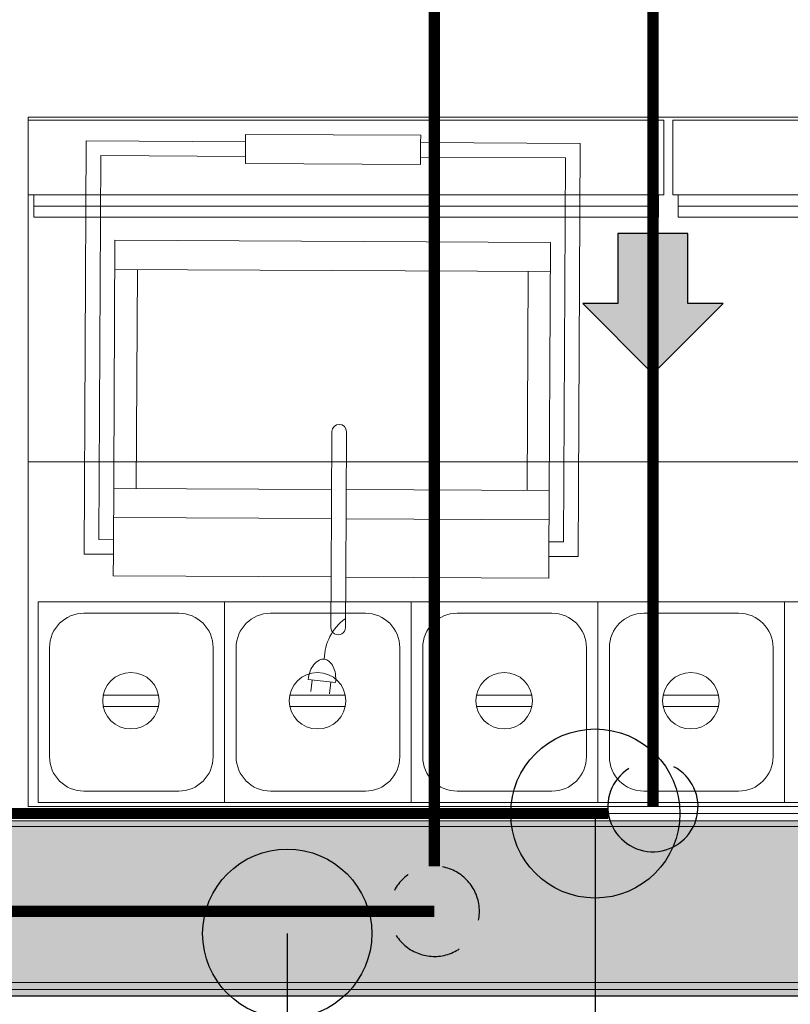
# Model space of a CAD drawing. Extents: x -750 to 58062, y -2404 to 18333.
# Tile 57 of 91: x 17396 to 18080, y 11094 to 11967. Entities that reach past the tile are written whole.
import ezdxf

# ---------------------------------------------------------------- set-up
doc = ezdxf.new("R2010")
doc.units = 0
doc.header["$MEASUREMENT"] = 0
doc.linetypes.add('CENTER', pattern=[2, 1.25, -0.25, 0.25, -0.25])
doc.linetypes.add('DASHED', pattern=[19.05, 12.7, -6.35])
doc.layers.add('GREY SCALE', color=9, linetype='Continuous', lineweight=0, true_color=0x808080)
doc.layers.add('GREYSCALE', color=9, linetype='Continuous', lineweight=0, true_color=0x808080)
for name, color, linetype, true_color in [('PLUMBING-WS-CW-PIPE', 5, 'Continuous', 0x0000ff), ('PLUMBING-WS-HWS-PIPE', 1, 'Continuous', 0xff0000), ('WATER-CW-PIPE', 5, 'Continuous', 0x0000ff)]:
    doc.layers.add(name, color=color, linetype=linetype, true_color=true_color)
doc.layers.add('TAG', color=7, linetype='Continuous')
doc.styles.add('ROMANS-100', font='romans.shx', dxfattribs={"width": 0.8})
doc.dimstyles.new('CLOSSED FILLED-ROMANS-100', dxfattribs={"dimtxt": 100, "dimasz": 100, "dimexe": 50, "dimexo": 50, "dimgap": 50, "dimtad": 1, "dimdec": 0, "dimzin": 0, "dimdsep": 46, "dimtxsty": 'ROMANS-100', "dimcen": 0.09, "dimclrd": 256, "dimclre": 256, "dimclrt": 256, "dimadec": 0, "dimazin": 0, "dimtfac": 1, "dimtdec": 0, "dimtofl": 0, "dimtmove": 0, "dimatfit": 3, "dimfxl": 1, "dimtolj": 1, "dimtzin": 0, "dimarcsym": 0})

# ---------------------------------------------------------------- blocks, each defined once
blk = doc.blocks.new('FLOOR PLAN')
at = {"layer": 'GREYSCALE', "ltscale": 0.25}
h = blk.add_hatch(color=256, dxfattribs=at)
h.dxf.hatch_style = 1
h.paths.add_polyline_path([(13791.57, 11256.64), (13791.57, 11107.11), (21062.97, 11107.11), (21062.97, 11256.64)])
h = blk.add_hatch(color=256, dxfattribs=at)
h.dxf.hatch_style = 1
h.paths.add_polyline_path([(13949.55, 11251.55), (13949.56, 11101.18), (21261.6, 11101.46), (21261.59, 11251.83)])
at = {"layer": 'GREYSCALE'}
for p, q in [((17403.97, 11269.23, -9425.11), (17403.97, 11880.71, -9425.11)), ((17403.97, 11880.71, -9425.11), (18907.6, 11880.71, -9425.11)), ((17596.8, 11858.97, -8585.1), (17596.83, 11865.44, -8585.1)), ((17596.83, 11865.44, -8585.1), (17752.05, 11864.68, -8585.1)), ((17752.01, 11858.21, -8585.1), (17752.05, 11864.68, -8585.1)), ((17453.64, 11493.21, -8585.1), (17455.44, 11859.67, -8585.1)), ((17455.44, 11859.67, -8585.1), (17596.8, 11858.97, -8585.1)), ((17596.71, 11839.57, -8585.1), (17596.8, 11858.97, -8585.1)), ((17751.92, 11838.81, -8585.1), (17752.01, 11858.21, -8585.1)), ((17752.01, 11858.21, -8585.1), (17893.37, 11857.52, -8585.1)), ((17752.01, 11858.21, -8585.1), (17893.37, 11857.52, -8585.1)), ((17893.37, 11857.52, -8585.1), (17891.58, 11491.06, -8585.1)), ((17466.64, 11506.08, -8585.1), (17468.31, 11846.67, -8585.1)), ((17468.31, 11846.67, -8585.1), (17596.74, 11846.04, -8585.1)), ((17751.95, 11845.28, -8585.1), (17880.38, 11844.64, -8585.1)), ((17880.38, 11844.64, -8585.1), (17878.71, 11504.06, -8585.1)), ((17596.71, 11839.57, -8585.1), (17751.92, 11838.81, -8585.1)), ((17479.51, 11493.08, -8585.1), (17480.88, 11771.59, -8585.1)), ((17480.88, 11771.59, -8585.1), (17867.07, 11769.7, -8585.1)), ((17867.07, 11769.7, -8585.1), (17865.71, 11491.19, -8585.1)), ((17480.75, 11745.72, -8585.1), (17866.95, 11743.83, -8585.1)), ((17500.84, 11745.62, -8585.1), (17499.88, 11551.41, -8585.1)), ((17847.35, 11743.92, -8585.1), (17846.4, 11549.71, -8585.1)), ((17673.27, 11601.85, -8585.1), (17672.64, 11472.95, -8585.1)), ((17686.21, 11601.79, -8585.1), (17685.57, 11472.89, -8585.1)), ((18907.6, 11574.97, -9425.11), (17403.97, 11574.97, -9425.11)), ((17673.02, 11550.56, -8585.1), (17479.8, 11551.51, -8585.1)), ((17865.99, 11549.61, -8585.1), (17685.95, 11550.5, -8585.1)), ((17672.89, 11524.69, -8585.1), (17479.67, 11525.64, -8585.1)), ((17865.87, 11523.74, -8585.1), (17685.83, 11524.63, -8585.1)), ((17479.57, 11506.01, -8585.1), (17466.64, 11506.08, -8585.1)), ((17878.71, 11504.06, -8585.1), (17865.77, 11504.12, -8585.1)), ((17479.51, 11493.08, -8585.1), (17453.64, 11493.21, -8585.1)), ((17479.42, 11473.9, -8585.1), (17479.51, 11493.08, -8585.1)), ((17865.61, 11472.01, -8585.1), (17865.71, 11491.19, -8585.1)), ((17891.58, 11491.06, -8585.1), (17865.71, 11491.19, -8585.1)), ((17672.64, 11472.95, -8585.1), (17479.42, 11473.9, -8585.1)), ((17672.42, 11428.23, -8585.1), (17672.64, 11472.95, -8585.1)), ((17685.35, 11428.16, -8585.1), (17685.57, 11472.89, -8585.1)), ((17865.61, 11472.01, -8585.1), (17685.57, 11472.89, -8585.1)), ((17412.71, 11451.01, -9425.11), (17412.71, 11272.78, -9425.11)), ((17412.71, 11451.01, -9425.11), (17412.71, 11272.78, -9425.11)), ((17412.71, 11272.78, -9425.11), (17412.71, 11451.01, -9425.11)), ((17412.71, 11451.01, -9425.11), (17578.21, 11451.01, -9425.11)), ((17578.21, 11451.01, -9425.11), (17578.21, 11272.78, -9425.11)), ((17578.21, 11451.01, -9425.11), (17578.21, 11272.78, -9425.11)), ((17578.21, 11272.78, -9425.11), (17578.21, 11451.01, -9425.11)), ((17578.21, 11451.01, -9425.11), (17743.71, 11451.01, -9425.11)), ((17578.21, 11451.01, -9425.11), (17578.21, 11272.78, -9425.11)), ((17578.21, 11451.01, -9425.11), (17578.21, 11272.78, -9425.11)), ((17578.21, 11272.78, -9425.11), (17578.21, 11451.01, -9425.11)), ((17743.71, 11451.01, -9425.11), (17743.71, 11272.78, -9425.11)), ((17743.71, 11451.01, -9425.11), (17743.71, 11272.78, -9425.11)), ((17743.71, 11272.78, -9425.11), (17743.71, 11451.01, -9425.11)), ((17743.71, 11451.01, -9425.11), (17909.21, 11451.01, -9425.11)), ((17909.21, 11451.01, -9425.11), (17909.21, 11272.78, -9425.11)), ((17909.21, 11451.01, -9425.11), (17909.21, 11272.78, -9425.11)), ((17909.21, 11272.78, -9425.11), (17909.21, 11451.01, -9425.11)), ((17909.21, 11451.01, -9425.11), (18074.71, 11451.01, -9425.11)), ((18074.71, 11451.01, -9425.11), (18074.71, 11272.78, -9425.11)), ((18074.71, 11451.01, -9425.11), (18074.71, 11272.78, -9425.11)), ((18074.71, 11272.78, -9425.11), (18074.71, 11451.01, -9425.11)), ((18074.71, 11451.01, -9425.11), (18240.21, 11451.01, -9425.11)), ((17453.44, 11440.83, -9425.11), (17537.47, 11440.83, -9425.11)), ((17618.94, 11440.83, -9425.11), (17702.97, 11440.83, -9425.11)), ((17784.44, 11440.83, -9425.11), (17868.47, 11440.83, -9425.11)), ((17949.94, 11440.83, -9425.11), (18033.97, 11440.83, -9425.11)), ((17422.89, 11313.52, -9425.11), (17422.89, 11410.27, -9425.11)), ((17568.02, 11410.27, -9425.11), (17568.02, 11313.52, -9425.11)), ((17588.39, 11313.52, -9425.11), (17588.39, 11410.27, -9425.11)), ((17588.39, 11313.52, -9425.11), (17588.39, 11410.27, -9425.11)), ((17733.52, 11410.27, -9425.11), (17733.52, 11313.52, -9425.11)), ((17753.89, 11313.52, -9425.11), (17753.89, 11410.27, -9425.11)), ((17899.02, 11410.27, -9425.11), (17899.02, 11313.52, -9425.11)), ((17919.39, 11313.52, -9425.11), (17919.39, 11410.27, -9425.11)), ((18064.52, 11410.27, -9425.11), (18064.52, 11313.52, -9425.11)), ((17676.52, 11379.26, -8585.1), (17652.28, 11381.91, -8585.1)), ((17655.7, 11381.53, -8585.1), (17654.58, 11371.25, -8585.1)), ((17672.34, 11379.72, -8585.1), (17671.21, 11369.43, -8585.1)), ((17519.68, 11368.21, -9425.11), (17470.57, 11368.21, -9425.11)), ((17685.18, 11368.21, -9425.11), (17636.07, 11368.21, -9425.11)), ((17850.68, 11368.21, -9425.11), (17801.57, 11368.21, -9425.11)), ((18016.18, 11368.21, -9425.11), (17967.07, 11368.21, -9425.11)), ((17470.57, 11358.18, -9425.11), (17519.68, 11358.18, -9425.11)), ((17636.07, 11358.18, -9425.11), (17685.18, 11358.18, -9425.11)), ((17801.57, 11358.18, -9425.11), (17850.68, 11358.18, -9425.11)), ((17967.07, 11358.18, -9425.11), (18016.18, 11358.18, -9425.11)), ((17537.47, 11282.97, -9425.11), (17453.44, 11282.97, -9425.11)), ((17702.97, 11282.97, -9425.11), (17618.94, 11282.97, -9425.11)), ((17868.47, 11282.97, -9425.11), (17784.44, 11282.97, -9425.11)), ((18033.97, 11282.97, -9425.11), (17949.94, 11282.97, -9425.11)), ((18907.6, 11269.23, -9425.11), (17403.97, 11269.23, -9425.11)), ((17578.21, 11272.78, -9425.11), (17412.71, 11272.78, -9425.11)), ((17743.71, 11272.78, -9425.11), (17578.21, 11272.78, -9425.11)), ((17909.21, 11272.78, -9425.11), (17743.71, 11272.78, -9425.11)), ((18074.71, 11272.78, -9425.11), (17909.21, 11272.78, -9425.11)), ((18240.21, 11272.78, -9425.11), (18074.71, 11272.78, -9425.11))]:
    blk.add_line(p, q, dxfattribs=at)
at = {"layer": 'GREYSCALE', "ltscale": 25}
for p, q in [((17404.06, 11811.92, -8585.1), (17404.06, 11878.08, -8585.1)), ((17404.06, 11878.08, -8585.1), (17967.75, 11878.08, -8585.1)), ((17967.75, 11878.08, -8585.1), (17967.75, 11811.92, -8585.1)), ((17975.54, 11811.92, -8585.1), (17975.54, 11878.08, -8585.1)), ((17975.54, 11878.08, -8585.1), (18539.22, 11878.08, -8585.1)), ((17967.75, 11811.92, -8585.1), (17404.06, 11811.92, -8585.1)), ((17408.95, 11792.07, -8585.1), (17408.95, 11811.92, -8585.1)), ((17962.86, 11792.07, -8585.1), (17962.86, 11811.92, -8585.1)), ((18539.22, 11811.92, -8585.1), (17975.54, 11811.92, -8585.1)), ((17980.42, 11792.07, -8585.1), (17980.42, 11811.92, -8585.1)), ((17962.86, 11801.99, -8585.1), (17408.95, 11801.99, -8585.1)), ((18534.34, 11801.99, -8585.1), (17980.42, 11801.99, -8585.1)), ((17962.86, 11792.07, -8585.1), (17408.95, 11792.07, -8585.1)), ((18534.34, 11792.07, -8585.1), (17980.42, 11792.07, -8585.1))]:
    blk.add_line(p, q, dxfattribs=at)
at = {"layer": 'GREYSCALE', "ltscale": 0.25}
for p, q in [((13767.89, 11263.15), (21061.98, 11263.15)), ((21363.6, 11251.58), (13751.75, 11251.58)), ((13751.75, 11251.58), (21363.89, 11251.58)), ((13791.57, 11256.64), (21062.97, 11256.64)), ((13949.55, 11251.55), (21261.59, 11251.83)), ((21061.98, 11113.15), (13767.89, 11113.15)), ((21363.89, 11101.22), (13751.75, 11101.22)), ((21062.97, 11107.11), (13791.57, 11107.11)), ((21261.6, 11101.46), (13949.56, 11101.18))]:
    blk.add_line(p, q, dxfattribs=at)
at = {"layer": 'GREYSCALE'}
for centre in [(17495.12, 11363.19, -9425.11), (17660.62, 11363.19, -9425.11), (17826.12, 11363.19, -9425.11), (17991.62, 11363.19, -9425.11)]:
    blk.add_circle(centre, 25.06, dxfattribs=at)
for centre, radius, start, end in [((17679.74, 11601.82, -8585.1), 6.47, 359.7188, 179.7188), ((17453.44, 11410.27, -9425.11), 30.55, 90, 180), ((17537.47, 11410.27, -9425.11), 30.55, 0, 90), ((17618.94, 11410.27, -9425.11), 30.55, 90, 180), ((17702.97, 11410.27, -9425.11), 30.55, 0, 90), ((17784.44, 11410.27, -9425.11), 30.55, 90, 180), ((17868.47, 11410.27, -9425.11), 30.55, 0, 90), ((17949.94, 11410.27, -9425.11), 30.55, 90, 180), ((18033.97, 11410.27, -9425.11), 30.55, 0, 90), ((17712.1, 11399.38, -8585.1), 45.53, 126.57082, 179.16051), ((17678.89, 11428.19, -8585.1), 6.47, 179.7188, 359.7188), ((17668.76, 11386.26, -8585.1), 14.54, 117.34676, 141.8063), ((17665.67, 11392.23, -8585.1), 7.82, 83.773, 117.34676), ((17665.67, 11392.23, -8585.1), 7.82, 50.19923, 83.773), ((17661.37, 11387.07, -8585.1), 14.54, 25.73969, 50.19923), ((17683.29, 11378.52, -8585.1), 31.19, 159.2796, 173.773), ((17674.24, 11381.95, -8585.1), 21.51, 141.8063, 159.2796), ((17655.09, 11384.04, -8585.1), 21.51, 8.26639, 25.73969), ((17645.51, 11382.65, -8585.1), 31.19, 353.773, 8.26639), ((17453.44, 11313.52, -9425.11), 30.55, 180, 270), ((17537.47, 11313.52, -9425.11), 30.55, 270, 0), ((17618.94, 11313.52, -9425.11), 30.55, 180, 270), ((17702.97, 11313.52, -9425.11), 30.55, 270, 0), ((17784.44, 11313.52, -9425.11), 30.55, 180, 270), ((17868.47, 11313.52, -9425.11), 30.55, 270, 0), ((17949.94, 11313.52, -9425.11), 30.55, 180, 270), ((18033.97, 11313.52, -9425.11), 30.55, 270, 0)]:
    blk.add_arc(centre, radius, start, end, dxfattribs=at)
blk = doc.blocks.new('CW FA')
at = {"layer": 'PLUMBING-WS-CW-PIPE'}
h = blk.add_hatch(color=256, dxfattribs=at)
h.dxf.hatch_style = 1
h.paths.add_polyline_path([(5.18, -31.11), (5.18, -62.22), (67.4, 0), (5.18, 62.22), (5.18, 31.11), (-57.03, 31.11), (-57.03, -31.11)])
blk.add_lwpolyline([(67.4, 0), (5.18, 62.22), (5.18, 31.11), (-57.03, 31.11), (-57.03, -31.11), (5.18, -31.11), (5.18, -62.22), (67.4, 0)], dxfattribs=at)

msp = doc.modelspace()

# ---------------------------------------------------------------- linework, layer by layer
at = {"layer": 'PLUMBING-WS-HWS-PIPE', "linetype": 'DASHED', "ltscale": 0.1, "const_width": 10}
msp.add_lwpolyline([(17553.3, 16008.31), (17763.77, 16008.31), (17764.15, 11216.4)], dxfattribs=at)
at = {"layer": 'PLUMBING-WS-HWS-PIPE', "ltscale": 5, "const_width": 10}
msp.add_lwpolyline([(13747.28, 12582.83), (13747.28, 11176.4), (17764.15, 11176.4)], dxfattribs=at)
at = {"layer": 'PLUMBING-WS-HWS-PIPE', "linetype": 'DASHED', "ltscale": 5}
msp.add_arc((17764.15, 11176.4), 40, 212.3649, 152.3649, dxfattribs=at)
at = {"layer": 'WATER-CW-PIPE', "linetype": 'CENTER', "const_width": 10}
msp.add_lwpolyline([(17957.97, 16075.84), (17957.97, 11269.23)], dxfattribs=at)
at = {"layer": 'WATER-CW-PIPE', "const_width": 10}
msp.add_lwpolyline([(14525.14, 11263.15), (17918.43, 11263.15)], dxfattribs=at)
at = {"layer": 'WATER-CW-PIPE'}
msp.add_arc((17957.97, 11269.23), 40, 122.3649, 62.3649, dxfattribs=at)

# ---------------------------------------------------------------- block references
at = {"rotation": 270}
msp.add_blockref('CW FA', (17957.97, 11720.63), dxfattribs=at)
at = {"layer": 'GREY SCALE', "ltscale": 5}
msp.add_blockref('FLOOR PLAN', (0, 0), dxfattribs=at)

# ---------------------------------------------------------------- leaders
at = {"layer": 'TAG'}
for points in [[(17906.84, 11263.15, 18850.23), (17906.84, 10737.09, 18850.23), (18304.91, 10737.09, 18850.23)], [(17633.67, 11156.59, 9425.11), (17633.66, 10448.33, 9425.11), (18304.91, 10448.33, 9425.11)]]:
    msp.add_leader(points, dimstyle='CLOSSED FILLED-ROMANS-100', override={"dimasz": 150, "dimtad": 0, "dimldrblk": 'DotBlank'}, dxfattribs=at)

doc.saveas('drawing.dxf')
